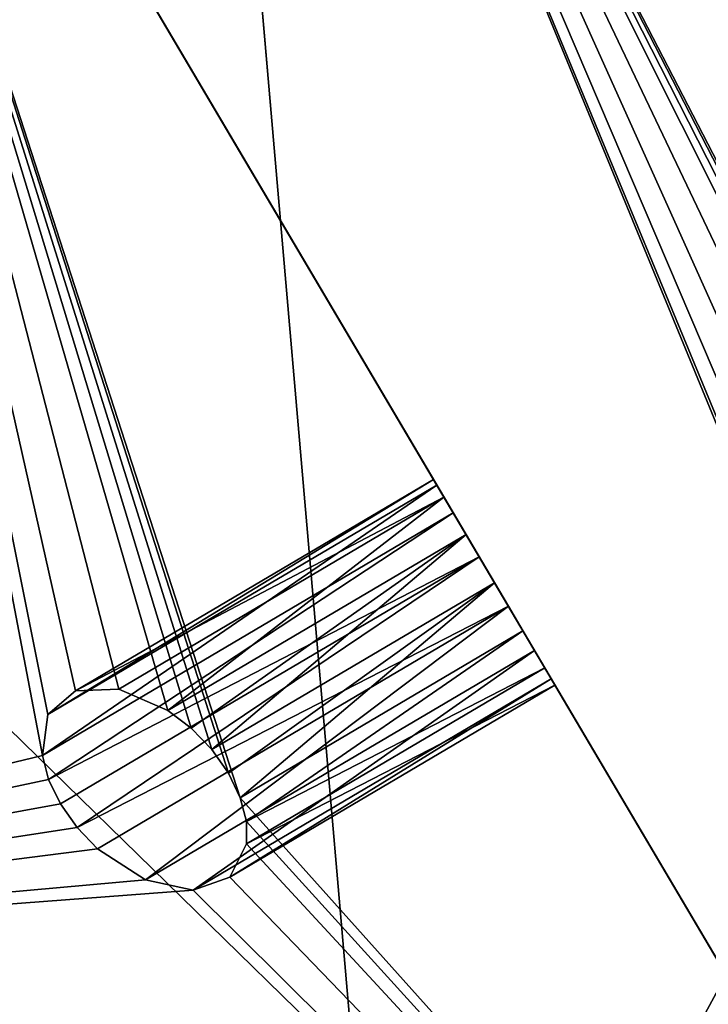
# Model space of a CAD drawing. Extents: x 0.3 to 17.2, y 0.3 to 17.2.
# Tile 37 of 256: x 3.212 to 3.381, y 3.474 to 3.716. Entities that reach past the tile are written whole.
import ezdxf

# ---------------------------------------------------------------- set-up
doc = ezdxf.new("R2010")
doc.units = 0
doc.header["$MEASUREMENT"] = 0
doc.layers.get('0').update_dxf_attribs({"linetype": 'CONTINUOUS'})

# ---------------------------------------------------------------- blocks, each defined once
blk = doc.blocks.new('LUXORE_PLAFON_STL_1')
at = {"color": 0}
for p, q in [((3.05075, 4.04851, -5.52772), (3.54152, 3.21746, -1.71085)), ((3.05075, 4.04851, -5.52772), (3.54152, 3.21746, -1.71085)), ((3.11415, 3.9411, -1.82259), (3.60134, 3.1161, -1.82259)), ((3.60134, 3.1161, -1.78322), (3.11415, 3.9411, -1.78322)), ((3.11415, 3.9411, -1.82259), (3.60134, 3.1161, -1.82259)), ((3.60134, 3.1161, -1.78322), (3.11415, 3.9411, -1.78322)), ((3.25334, 3.93281, -5.33469), (3.30521, 3.33302, -4.95028)), ((3.25334, 3.93281, -5.33469), (3.30521, 3.33302, -4.95028)), ((3.15335, 3.87478, -1.51782), (3.54152, 3.21746, -1.71085)), ((3.15335, 3.87478, -1.51782), (3.54152, 3.21746, -1.71085)), ((3.31471, 3.60153, -1.76968), (3.21931, 3.54519, -1.76968)), ((3.31471, 3.60153, -1.76968), (3.21931, 3.54519, -1.76968)), ((3.31389, 3.60292, -1.75564), (3.22606, 3.55106, -1.75564)), ((3.31389, 3.60292, -1.75564), (3.22606, 3.55106, -1.75564)), ((3.31648, 3.59854, -1.74245), (3.31389, 3.60292, -1.75564)), ((3.31389, 3.60292, -1.75564), (3.31471, 3.60153, -1.76968)), ((3.31389, 3.60292, -1.75564), (3.31471, 3.60153, -1.76968)), ((3.31648, 3.59854, -1.74245), (3.31389, 3.60292, -1.75564)), ((3.31471, 3.60153, -1.76968), (3.31876, 3.59468, -1.78136)), ((3.31471, 3.60153, -1.76968), (3.31876, 3.59468, -1.78136)), ((3.31648, 3.59854, -1.74245), (3.2367, 3.55142, -1.74245)), ((3.31648, 3.59854, -1.74245), (3.2367, 3.55142, -1.74245)), ((3.32189, 3.58938, -1.73315), (3.31648, 3.59854, -1.74245)), ((3.32189, 3.58938, -1.73315), (3.31648, 3.59854, -1.74245)), ((3.31876, 3.59468, -1.78136), (3.21798, 3.53516, -1.78136)), ((3.31876, 3.59468, -1.78136), (3.21798, 3.53516, -1.78136)), ((3.31876, 3.59468, -1.78136), (3.2195, 3.52928, -1.78544)), ((3.31876, 3.59468, -1.78136), (3.2195, 3.52928, -1.78544)), ((3.31876, 3.59468, -1.78136), (3.3251, 3.58393, -1.788)), ((3.31876, 3.59468, -1.78136), (3.3251, 3.58393, -1.788)), ((3.32189, 3.58938, -1.73315), (3.24877, 3.54621, -1.73315)), ((3.32189, 3.58938, -1.73315), (3.24877, 3.54621, -1.73315)), ((3.25448, 3.54183, -1.73066), (3.32189, 3.58938, -1.73315)), ((3.25448, 3.54183, -1.73066), (3.32189, 3.58938, -1.73315)), ((3.25953, 3.5366, -1.72985), (3.32189, 3.58938, -1.73315)), ((3.25953, 3.5366, -1.72985), (3.32189, 3.58938, -1.73315)), ((3.32888, 3.57755, -1.72985), (3.32189, 3.58938, -1.73315)), ((3.32888, 3.57755, -1.72985), (3.32189, 3.58938, -1.73315)), ((3.2195, 3.52928, -1.78544), (3.3251, 3.58393, -1.788)), ((3.2195, 3.52928, -1.78544), (3.3251, 3.58393, -1.788)), ((3.22238, 3.52327, -1.788), (3.3251, 3.58393, -1.788)), ((3.22238, 3.52327, -1.788), (3.3251, 3.58393, -1.788)), ((3.22647, 3.51748, -1.7889), (3.3251, 3.58393, -1.788)), ((3.22647, 3.51748, -1.7889), (3.3251, 3.58393, -1.788)), ((3.3251, 3.58393, -1.788), (3.33229, 3.57177, -1.78808)), ((3.3251, 3.58393, -1.788), (3.33229, 3.57177, -1.78808)), ((3.32888, 3.57755, -1.72985), (3.25953, 3.5366, -1.72985)), ((3.32888, 3.57755, -1.72985), (3.25953, 3.5366, -1.72985)), ((3.26361, 3.53081, -1.73075), (3.32888, 3.57755, -1.72985)), ((3.26361, 3.53081, -1.73075), (3.32888, 3.57755, -1.72985)), ((3.26649, 3.5248, -1.73331), (3.32888, 3.57755, -1.72985)), ((3.26649, 3.5248, -1.73331), (3.32888, 3.57755, -1.72985)), ((3.33584, 3.56575, -1.73331), (3.32888, 3.57755, -1.72985)), ((3.33584, 3.56575, -1.73331), (3.32888, 3.57755, -1.72985)), ((3.22647, 3.51748, -1.7889), (3.33229, 3.57177, -1.78808)), ((3.22647, 3.51748, -1.7889), (3.33229, 3.57177, -1.78808)), ((3.23151, 3.51225, -1.78808), (3.33229, 3.57177, -1.78808)), ((3.23151, 3.51225, -1.78808), (3.33229, 3.57177, -1.78808)), ((3.33229, 3.57177, -1.78808), (3.33867, 3.56096, -1.78159)), ((3.33229, 3.57177, -1.78808), (3.33867, 3.56096, -1.78159)), ((3.26649, 3.5248, -1.73331), (3.33584, 3.56575, -1.73331)), ((3.26649, 3.5248, -1.73331), (3.33584, 3.56575, -1.73331)), ((3.26801, 3.51892, -1.73739), (3.33584, 3.56575, -1.73331)), ((3.26801, 3.51892, -1.73739), (3.33584, 3.56575, -1.73331)), ((3.34119, 3.55669, -1.74275), (3.33584, 3.56575, -1.73331)), ((3.34119, 3.55669, -1.74275), (3.33584, 3.56575, -1.73331)), ((3.24327, 3.50461, -1.78159), (3.33867, 3.56096, -1.78159)), ((3.24327, 3.50461, -1.78159), (3.33867, 3.56096, -1.78159)), ((3.33867, 3.56096, -1.78159), (3.34279, 3.55398, -1.77001)), ((3.33867, 3.56096, -1.78159), (3.34279, 3.55398, -1.77001)), ((3.26801, 3.51892, -1.73739), (3.34119, 3.55669, -1.74275)), ((3.26801, 3.51892, -1.73739), (3.34119, 3.55669, -1.74275)), ((3.26808, 3.51351, -1.74275), (3.34119, 3.55669, -1.74275)), ((3.26808, 3.51351, -1.74275), (3.34119, 3.55669, -1.74275)), ((3.3437, 3.55244, -1.75599), (3.34119, 3.55669, -1.74275)), ((3.3437, 3.55244, -1.75599), (3.34119, 3.55669, -1.74275)), ((3.25496, 3.50212, -1.77001), (3.34279, 3.55398, -1.77001)), ((3.25496, 3.50212, -1.77001), (3.34279, 3.55398, -1.77001)), ((3.34279, 3.55398, -1.77001), (3.3437, 3.55244, -1.75599)), ((3.34279, 3.55398, -1.77001), (3.3437, 3.55244, -1.75599)), ((3.21931, 3.54519, -1.76968), (3.22606, 3.55106, -1.75564)), ((3.21931, 3.54519, -1.76968), (3.22606, 3.55106, -1.75564)), ((3.22606, 3.55106, -1.75564), (3.2367, 3.55142, -1.74245)), ((3.22606, 3.55106, -1.75564), (3.2367, 3.55142, -1.74245)), ((3.2367, 3.55142, -1.74245), (3.24877, 3.54621, -1.73315)), ((3.2367, 3.55142, -1.74245), (3.24877, 3.54621, -1.73315)), ((3.26392, 3.50533, -1.75599), (3.3437, 3.55244, -1.75599)), ((3.26392, 3.50533, -1.75599), (3.3437, 3.55244, -1.75599)), ((3.24877, 3.54621, -1.73315), (3.25448, 3.54183, -1.73066)), ((3.24877, 3.54621, -1.73315), (3.25448, 3.54183, -1.73066)), ((3.21798, 3.53516, -1.78136), (3.21931, 3.54519, -1.76968)), ((3.21798, 3.53516, -1.78136), (3.21931, 3.54519, -1.76968)), ((3.25448, 3.54183, -1.73066), (3.25953, 3.5366, -1.72985)), ((3.25448, 3.54183, -1.73066), (3.25953, 3.5366, -1.72985)), ((3.25953, 3.5366, -1.72985), (3.26361, 3.53081, -1.73075)), ((3.25953, 3.5366, -1.72985), (3.26361, 3.53081, -1.73075)), ((3.2195, 3.52928, -1.78544), (3.21798, 3.53516, -1.78136)), ((3.2195, 3.52928, -1.78544), (3.21798, 3.53516, -1.78136)), ((3.26361, 3.53081, -1.73075), (3.26649, 3.5248, -1.73331)), ((3.26361, 3.53081, -1.73075), (3.26649, 3.5248, -1.73331)), ((3.22238, 3.52327, -1.788), (3.2195, 3.52928, -1.78544)), ((3.22238, 3.52327, -1.788), (3.2195, 3.52928, -1.78544)), ((3.26649, 3.5248, -1.73331), (3.26801, 3.51892, -1.73739)), ((3.26649, 3.5248, -1.73331), (3.26801, 3.51892, -1.73739)), ((3.22647, 3.51748, -1.7889), (3.22238, 3.52327, -1.788)), ((3.22647, 3.51748, -1.7889), (3.22238, 3.52327, -1.788)), ((3.26801, 3.51892, -1.73739), (3.26808, 3.51351, -1.74275)), ((3.26801, 3.51892, -1.73739), (3.26808, 3.51351, -1.74275)), ((3.23151, 3.51225, -1.78808), (3.22647, 3.51748, -1.7889)), ((3.23151, 3.51225, -1.78808), (3.22647, 3.51748, -1.7889)), ((3.24327, 3.50461, -1.78159), (3.23151, 3.51225, -1.78808)), ((3.24327, 3.50461, -1.78159), (3.23151, 3.51225, -1.78808)), ((3.26808, 3.51351, -1.74275), (3.26392, 3.50533, -1.75599)), ((3.26808, 3.51351, -1.74275), (3.26392, 3.50533, -1.75599)), ((3.25496, 3.50212, -1.77001), (3.24327, 3.50461, -1.78159)), ((3.25496, 3.50212, -1.77001), (3.24327, 3.50461, -1.78159)), ((3.26392, 3.50533, -1.75599), (3.25496, 3.50212, -1.77001)), ((3.26392, 3.50533, -1.75599), (3.25496, 3.50212, -1.77001))]:
    blk.add_line(p, q, dxfattribs=at)
mesh = blk.add_polyface(dxfattribs=at)
corners = [(1.90166, 9.4846, -1.84228), (1.90166, 7.94244, -1.84228), (1.85836, 8.71352, -1.84228), (2.03103, 10.24599, -1.84228), (2.03103, 7.18105, -1.84228), (2.24483, 10.98811, -1.84228), (2.14824, 9.09775, -1.84228), (2.23745, 9.86102, -1.84228), (2.41467, 10.60876, -1.84228), (2.54037, 11.70162, -1.84228), (2.6775, 11.33088, -1.84228), (2.91395, 12.37755, -1.84228), (3.02239, 12.0176, -1.84228), (3.36085, 13.00741, -1.84228), (3.44466, 12.65964, -1.84228), (3.87547, 13.58327, -1.84228), (3.93862, 13.24831, -1.84228), (4.45133, 14.09788, -1.84228), (4.49758, 13.77566, -1.84228), (5.08119, 14.54479, -1.84228), (5.11398, 14.23456, -1.84228), (5.75712, 14.91837, -1.84228), (5.77948, 14.61879, -1.84228), (6.47063, 15.21391, -1.84228), (6.4851, 14.92316, -1.84228), (7.21275, 15.42771, -1.84228), (7.22127, 15.14356, -1.84228), (7.97414, 15.55708, -1.84228), (7.97806, 15.277, -1.84228), (8.74522, 15.60038, -1.84228), (8.74522, 15.32168, -1.84228), (9.5163, 15.55708, -1.84228), (9.51238, 15.277, -1.84228), (10.26917, 15.14356, -1.84228), (10.27769, 15.42771, -1.84228), (11.00534, 14.92316, -1.84228), (11.0198, 15.21391, -1.84228), (11.71096, 14.61879, -1.84228), (11.73332, 14.91837, -1.84228), (12.37646, 14.23456, -1.84228), (12.40925, 14.54479, -1.84228), (12.99286, 13.77566, -1.84228), (13.03911, 14.09788, -1.84228), (13.55182, 13.24831, -1.84228), (13.61496, 13.58327, -1.84228), (14.04578, 12.65964, -1.84228), (14.12958, 13.00741, -1.84228), (14.46805, 12.0176, -1.84228), (14.57649, 12.37755, -1.84228), (14.81294, 11.33088, -1.84228), (14.95007, 11.70162, -1.84228), (15.07577, 10.60876, -1.84228), (15.24561, 10.98811, -1.84228), (15.25298, 9.86102, -1.84228), (15.45941, 10.24599, -1.84228), (15.3422, 9.09775, -1.84228), (15.3422, 8.32929, -1.84228), (2.14824, 8.32929, -1.84228), (2.24483, 6.43893, -1.84228), (2.23745, 7.56603, -1.84228), (2.41467, 6.81828, -1.84228), (2.54037, 5.72542, -1.84228), (2.6775, 6.09616, -1.84228), (2.91395, 5.04949, -1.84228), (3.02239, 5.40944, -1.84228), (3.36085, 4.41963, -1.84228), (3.44466, 4.7674, -1.84228), (3.87547, 3.84377, -1.84228), (3.93862, 4.17873, -1.84228), (4.45133, 3.32916, -1.84228), (4.49758, 3.65138, -1.84228), (5.08119, 2.88225, -1.84228), (5.11398, 3.19248, -1.84228), (5.75712, 2.50867, -1.84228), (5.77948, 2.80825, -1.84228), (6.47063, 2.21313, -1.84228), (6.4851, 2.50388, -1.84228), (7.21275, 1.99933, -1.84228), (7.22127, 2.28349, -1.84228), (7.97414, 1.86996, -1.84228), (7.97806, 2.15004, -1.84228), (8.74522, 1.82666, -1.84228), (8.74522, 2.10536, -1.84228), (9.51238, 2.15004, -1.84228), (9.5163, 1.86996, -1.84228), (10.26917, 2.28349, -1.84228), (10.27769, 1.99933, -1.84228), (11.00534, 2.50388, -1.84228), (11.0198, 2.21313, -1.84228), (11.71096, 2.80825, -1.84228), (11.73332, 2.50867, -1.84228), (12.37646, 3.19248, -1.84228), (12.40925, 2.88225, -1.84228), (12.99286, 3.65138, -1.84228), (13.03911, 3.32916, -1.84228), (13.55182, 4.17873, -1.84228), (13.61496, 3.84377, -1.84228), (14.04578, 4.7674, -1.84228), (14.12958, 4.41963, -1.84228), (14.46805, 5.40944, -1.84228), (14.57649, 5.04949, -1.84228), (14.81294, 6.09616, -1.84228), (14.95007, 5.72542, -1.84228), (15.07577, 6.81828, -1.84228), (15.24561, 6.43893, -1.84228), (15.25298, 7.56603, -1.84228), (15.45941, 7.18105, -1.84228), (15.58878, 9.4846, -1.84228), (15.58878, 7.94244, -1.84228), (15.63208, 8.71352, -1.84228)]
mesh.append_faces([[corners[k] for k in face] for face in [(0, 1, 2), (108, 107, 109)]], dxfattribs={"vtx0": -1, "color": 0})
mesh.append_faces([[corners[k] for k in face] for face in [(1, 3, 4), (6, 5, 7), (7, 5, 8), (8, 9, 10), (10, 11, 12), (12, 13, 14), (14, 15, 16), (16, 17, 18), (18, 19, 20), (20, 21, 22), (22, 23, 24), (24, 25, 26), (26, 27, 28), (28, 29, 30), (30, 31, 32), (32, 31, 33), (33, 34, 35), (35, 36, 37), (37, 38, 39), (39, 40, 41), (41, 42, 43), (43, 44, 45), (45, 46, 47), (47, 48, 49), (49, 50, 51), (51, 52, 53), (53, 54, 55), (55, 54, 56), (4, 57, 58), (57, 4, 6), (58, 60, 61), (61, 62, 63), (63, 64, 65), (65, 66, 67), (67, 68, 69), (69, 70, 71), (71, 72, 73), (73, 74, 75), (75, 76, 77), (77, 78, 79), (79, 80, 81), (81, 83, 84), (84, 85, 86), (86, 87, 88), (88, 89, 90), (90, 91, 92), (92, 93, 94), (94, 95, 96), (96, 97, 98), (98, 99, 100), (100, 101, 102), (102, 103, 104), (104, 105, 106), (106, 107, 108)]], dxfattribs={"vtx0": -1, "vtx1": -1, "color": 0})
mesh.append_faces([[corners[k] for k in face] for face in [(4, 5, 6), (106, 56, 54)]], dxfattribs={"vtx0": -1, "vtx1": -1, "vtx2": -1, "color": 0})
mesh.append_faces([[corners[k] for k in face] for face in [(1, 0, 3), (4, 3, 5), (8, 5, 9), (10, 9, 11), (12, 11, 13), (14, 13, 15), (16, 15, 17), (18, 17, 19), (20, 19, 21), (22, 21, 23), (24, 23, 25), (26, 25, 27), (28, 27, 29), (30, 29, 31), (33, 31, 34), (35, 34, 36), (37, 36, 38), (39, 38, 40), (41, 40, 42), (43, 42, 44), (45, 44, 46), (47, 46, 48), (49, 48, 50), (51, 50, 52), (53, 52, 54), (58, 57, 59), (58, 59, 60), (61, 60, 62), (63, 62, 64), (65, 64, 66), (67, 66, 68), (69, 68, 70), (71, 70, 72), (73, 72, 74), (75, 74, 76), (77, 76, 78), (79, 78, 80), (81, 80, 82), (81, 82, 83), (84, 83, 85), (86, 85, 87), (88, 87, 89), (90, 89, 91), (92, 91, 93), (94, 93, 95), (96, 95, 97), (98, 97, 99), (100, 99, 101), (102, 101, 103), (104, 103, 105), (106, 105, 56), (106, 54, 107)]], dxfattribs={"vtx0": -1, "vtx2": -1, "color": 0})
mesh = blk.add_polyface(dxfattribs=at)
corners = [(1.90166, 7.94244, -1.82259), (1.90166, 9.4846, -1.82259), (1.85836, 8.71352, -1.82259), (2.03103, 7.18105, -1.82259), (2.03103, 10.24599, -1.82259), (2.24483, 6.43893, -1.82259), (2.14824, 8.32929, -1.82259), (2.23745, 7.56603, -1.82259), (2.41467, 6.81828, -1.82259), (2.54037, 5.72542, -1.82259), (2.6775, 6.09616, -1.82259), (2.91395, 5.04949, -1.82259), (3.02239, 5.40944, -1.82259), (3.36085, 4.41963, -1.82259), (3.44466, 4.7674, -1.82259), (3.87547, 3.84377, -1.82259), (3.93862, 4.17873, -1.82259), (4.45133, 3.32916, -1.82259), (4.49758, 3.65138, -1.82259), (5.08119, 2.88225, -1.82259), (5.11398, 3.19248, -1.82259), (5.75712, 2.50867, -1.82259), (5.77948, 2.80825, -1.82259), (6.47063, 2.21313, -1.82259), (6.4851, 2.50388, -1.82259), (7.21275, 1.99933, -1.82259), (7.22127, 2.28349, -1.82259), (7.97414, 1.86996, -1.82259), (7.97806, 2.15004, -1.82259), (8.74522, 1.82666, -1.82259), (8.74522, 2.10536, -1.82259), (9.5163, 1.86996, -1.82259), (9.51238, 2.15004, -1.82259), (10.26917, 2.28349, -1.82259), (10.27769, 1.99933, -1.82259), (11.00534, 2.50388, -1.82259), (11.0198, 2.21313, -1.82259), (11.71096, 2.80825, -1.82259), (11.73332, 2.50867, -1.82259), (12.37646, 3.19248, -1.82259), (12.40925, 2.88225, -1.82259), (12.99286, 3.65138, -1.82259), (13.03911, 3.32916, -1.82259), (13.55182, 4.17873, -1.82259), (13.61496, 3.84377, -1.82259), (14.04578, 4.7674, -1.82259), (14.12958, 4.41963, -1.82259), (14.46805, 5.40944, -1.82259), (14.57649, 5.04949, -1.82259), (14.81294, 6.09616, -1.82259), (14.95007, 5.72542, -1.82259), (15.07577, 6.81828, -1.82259), (15.24561, 6.43893, -1.82259), (15.25298, 7.56603, -1.82259), (15.45941, 7.18105, -1.82259), (15.3422, 8.32929, -1.82259), (15.3422, 9.09775, -1.82259), (2.14824, 9.09775, -1.82259), (2.24483, 10.98811, -1.82259), (2.23745, 9.86102, -1.82259), (2.41467, 10.60876, -1.82259), (2.54037, 11.70162, -1.82259), (2.6775, 11.33088, -1.82259), (2.91395, 12.37755, -1.82259), (3.02239, 12.0176, -1.82259), (3.36085, 13.00741, -1.82259), (3.44466, 12.65964, -1.82259), (3.87547, 13.58327, -1.82259), (3.93862, 13.24831, -1.82259), (4.45133, 14.09788, -1.82259), (4.49758, 13.77566, -1.82259), (5.08119, 14.54479, -1.82259), (5.11398, 14.23456, -1.82259), (5.75712, 14.91837, -1.82259), (5.77948, 14.61879, -1.82259), (6.47063, 15.21391, -1.82259), (6.4851, 14.92316, -1.82259), (7.21275, 15.42771, -1.82259), (7.22127, 15.14356, -1.82259), (7.97414, 15.55708, -1.82259), (7.97806, 15.277, -1.82259), (8.74522, 15.60038, -1.82259), (8.74522, 15.32168, -1.82259), (9.51238, 15.277, -1.82259), (9.5163, 15.55708, -1.82259), (10.26917, 15.14356, -1.82259), (10.27769, 15.42771, -1.82259), (11.00534, 14.92316, -1.82259), (11.0198, 15.21391, -1.82259), (11.71096, 14.61879, -1.82259), (11.73332, 14.91837, -1.82259), (12.37646, 14.23456, -1.82259), (12.40925, 14.54479, -1.82259), (12.99286, 13.77566, -1.82259), (13.03911, 14.09788, -1.82259), (13.55182, 13.24831, -1.82259), (13.61496, 13.58327, -1.82259), (14.04578, 12.65964, -1.82259), (14.12958, 13.00741, -1.82259), (14.46805, 12.0176, -1.82259), (14.57649, 12.37755, -1.82259), (14.81294, 11.33088, -1.82259), (14.95007, 11.70162, -1.82259), (15.07577, 10.60876, -1.82259), (15.24561, 10.98811, -1.82259), (15.25298, 9.86102, -1.82259), (15.45941, 10.24599, -1.82259), (15.58878, 7.94244, -1.82259), (15.58878, 9.4846, -1.82259), (15.63208, 8.71352, -1.82259)]
mesh.append_faces([[corners[k] for k in face] for face in [(0, 1, 2), (108, 107, 109)]], dxfattribs={"vtx0": -1, "color": 0})
mesh.append_faces([[corners[k] for k in face] for face in [(1, 3, 4), (6, 5, 7), (7, 5, 8), (8, 9, 10), (10, 11, 12), (12, 13, 14), (14, 15, 16), (16, 17, 18), (18, 19, 20), (20, 21, 22), (22, 23, 24), (24, 25, 26), (26, 27, 28), (28, 29, 30), (30, 31, 32), (32, 31, 33), (33, 34, 35), (35, 36, 37), (37, 38, 39), (39, 40, 41), (41, 42, 43), (43, 44, 45), (45, 46, 47), (47, 48, 49), (49, 50, 51), (51, 52, 53), (53, 54, 55), (55, 54, 56), (4, 57, 58), (57, 4, 6), (58, 60, 61), (61, 62, 63), (63, 64, 65), (65, 66, 67), (67, 68, 69), (69, 70, 71), (71, 72, 73), (73, 74, 75), (75, 76, 77), (77, 78, 79), (79, 80, 81), (81, 83, 84), (84, 85, 86), (86, 87, 88), (88, 89, 90), (90, 91, 92), (92, 93, 94), (94, 95, 96), (96, 97, 98), (98, 99, 100), (100, 101, 102), (102, 103, 104), (104, 105, 106), (106, 107, 108)]], dxfattribs={"vtx0": -1, "vtx1": -1, "color": 0})
mesh.append_faces([[corners[k] for k in face] for face in [(4, 5, 6), (106, 56, 54)]], dxfattribs={"vtx0": -1, "vtx1": -1, "vtx2": -1, "color": 0})
mesh.append_faces([[corners[k] for k in face] for face in [(1, 0, 3), (4, 3, 5), (8, 5, 9), (10, 9, 11), (12, 11, 13), (14, 13, 15), (16, 15, 17), (18, 17, 19), (20, 19, 21), (22, 21, 23), (24, 23, 25), (26, 25, 27), (28, 27, 29), (30, 29, 31), (33, 31, 34), (35, 34, 36), (37, 36, 38), (39, 38, 40), (41, 40, 42), (43, 42, 44), (45, 44, 46), (47, 46, 48), (49, 48, 50), (51, 50, 52), (53, 52, 54), (58, 57, 59), (58, 59, 60), (61, 60, 62), (63, 62, 64), (65, 64, 66), (67, 66, 68), (69, 68, 70), (71, 70, 72), (73, 72, 74), (75, 74, 76), (77, 76, 78), (79, 78, 80), (81, 80, 82), (81, 82, 83), (84, 83, 85), (86, 85, 87), (88, 87, 89), (90, 89, 91), (92, 91, 93), (94, 93, 95), (96, 95, 97), (98, 97, 99), (100, 99, 101), (102, 101, 103), (104, 103, 105), (106, 105, 56), (106, 54, 107)]], dxfattribs={"vtx0": -1, "vtx2": -1, "color": 0})
mesh = blk.add_polyface(dxfattribs=at)
corners = [(3.05075, 4.04851, -5.52772), (2.88932, 4.32187, -5.2968), (2.89023, 4.32033, -5.28278), (2.88521, 4.32885, -5.30838), (2.87882, 4.33966, -5.31488), (2.66258, 4.70583, -5.33469), (2.87164, 4.35182, -5.31479), (2.86529, 4.36257, -5.30815), (2.86125, 4.36942, -5.29647), (2.86042, 4.37081, -5.28243), (3.54152, 3.21746, -1.71085), (3.34279, 3.55398, -1.77001), (3.3437, 3.55244, -1.75599), (3.33867, 3.56096, -1.78159), (3.33229, 3.57177, -1.78808), (3.3251, 3.58393, -1.788), (3.31876, 3.59468, -1.78136), (3.31471, 3.60153, -1.76968), (3.31389, 3.60292, -1.75564), (3.15335, 3.87478, -1.51782), (2.88238, 4.33364, -5.2601), (2.87541, 4.34544, -5.25664), (2.88773, 4.32458, -5.26954), (2.86842, 4.35727, -5.25994), (2.86301, 4.36643, -5.26925), (3.33584, 3.56575, -1.73331), (3.34119, 3.55669, -1.74275), (3.32888, 3.57755, -1.72985), (3.32189, 3.58938, -1.73315), (3.31648, 3.59854, -1.74245)]
mesh.append_faces([[corners[k] for k in face] for face in [(1, 0, 3), (3, 0, 4), (4, 5, 6), (6, 5, 7), (7, 5, 8), (8, 5, 9), (11, 0, 13), (13, 0, 14), (14, 0, 15), (15, 0, 16), (16, 0, 17), (17, 0, 18), (19, 21, 5), (20, 0, 22), (22, 0, 2), (10, 25, 19), (25, 10, 26), (26, 10, 12)]], dxfattribs={"vtx0": -1, "vtx1": -1, "color": 0})
mesh.append_faces([[corners[k] for k in face] for face in [(18, 0, 19), (19, 0, 20)]], dxfattribs={"vtx0": -1, "vtx1": -1, "vtx2": -1, "color": 0})
mesh.append_faces([[corners[k] for k in face] for face in [(0, 1, 2), (4, 0, 5), (10, 11, 12), (11, 10, 0), (19, 20, 21), (5, 21, 23), (5, 23, 24), (5, 24, 9), (19, 25, 27), (19, 27, 28), (19, 28, 29), (19, 29, 18)]], dxfattribs={"vtx0": -1, "vtx2": -1, "color": 0})
mesh = blk.add_polyface(dxfattribs=at)
corners = [(3.0454, 4.19705, -5.15748), (3.58889, 3.58889, -5.19685), (3.58889, 3.58889, -5.15748), (3.0454, 4.19705, -5.19685)]
mesh.append_faces([[corners[k] for k in face] for face in [(0, 1, 2), (1, 0, 3)]], dxfattribs={"vtx0": -1, "color": 0})
mesh = blk.add_polyface(dxfattribs=at)
corners = [(3.54152, 3.21746, -1.71085), (2.63405, 4.10448, -4.95028), (3.05075, 4.04851, -5.52772), (3.00114, 3.48285, -2.09526)]
mesh.append_faces([[corners[k] for k in face] for face in [(0, 1, 2), (1, 0, 3)]], dxfattribs={"vtx0": -1, "color": 0})
mesh = blk.add_polyface(dxfattribs=at)
corners = [(3.11415, 3.9411, -1.78322), (3.60134, 3.1161, -1.82259), (3.60134, 3.1161, -1.78322), (3.11415, 3.9411, -1.82259)]
mesh.append_faces([[corners[k] for k in face] for face in [(0, 1, 2), (1, 0, 3)]], dxfattribs={"vtx0": -1, "color": 0})
mesh = blk.add_polyface(dxfattribs=at)
corners = [(3.8505, 3.17458, -1.51782), (3.30521, 3.33302, -4.95028), (3.75189, 2.76587, -2.09526), (3.25334, 3.93281, -5.33469)]
mesh.append_faces([[corners[k] for k in face] for face in [(0, 1, 2), (1, 0, 3)]], dxfattribs={"vtx0": -1, "color": 0})
mesh = blk.add_polyface(dxfattribs=at)
corners = [(3.72566, 3.33309, -5.52772), (3.52924, 3.5825, -5.2968), (3.53034, 3.58109, -5.28278), (3.52423, 3.58886, -5.30838), (3.51646, 3.59872, -5.31488), (3.25334, 3.93281, -5.33469), (3.50772, 3.60982, -5.31479), (3.5, 3.61962, -5.30815), (3.49507, 3.62588, -5.29647), (3.49407, 3.62715, -5.28243), (4.32282, 2.57487, -1.71085), (4.08101, 2.8819, -1.77001), (4.08211, 2.8805, -1.75599), (4.076, 2.88826, -1.78159), (4.06823, 2.89812, -1.78808), (4.05949, 2.90923, -1.788), (4.05177, 2.91903, -1.78136), (4.04684, 2.92528, -1.76968), (4.04584, 2.92655, -1.75564), (3.8505, 3.17458, -1.51782), (3.52078, 3.59323, -5.2601), (3.5123, 3.604, -5.25664), (3.52729, 3.58497, -5.26954), (3.5038, 3.61479, -5.25994), (3.49722, 3.62315, -5.26925), (4.07255, 2.89264, -1.73331), (4.07906, 2.88437, -1.74275), (4.06407, 2.9034, -1.72985), (4.05557, 2.9142, -1.73315), (4.04899, 2.92255, -1.74245)]
mesh.append_faces([[corners[k] for k in face] for face in [(1, 0, 3), (3, 0, 4), (4, 5, 6), (6, 5, 7), (7, 5, 8), (8, 5, 9), (11, 0, 13), (13, 0, 14), (14, 0, 15), (15, 0, 16), (16, 0, 17), (17, 0, 18), (19, 21, 5), (20, 0, 22), (22, 0, 2), (10, 25, 19), (25, 10, 26), (26, 10, 12)]], dxfattribs={"vtx0": -1, "vtx1": -1, "color": 0})
mesh.append_faces([[corners[k] for k in face] for face in [(18, 0, 19), (19, 0, 20)]], dxfattribs={"vtx0": -1, "vtx1": -1, "vtx2": -1, "color": 0})
mesh.append_faces([[corners[k] for k in face] for face in [(0, 1, 2), (4, 0, 5), (10, 11, 12), (11, 10, 0), (19, 20, 21), (5, 21, 23), (5, 23, 24), (5, 24, 9), (19, 25, 27), (19, 27, 28), (19, 28, 29), (19, 29, 18)]], dxfattribs={"vtx0": -1, "vtx2": -1, "color": 0})
mesh = blk.add_polyface(dxfattribs=at)
corners = [(3.30521, 3.33302, -4.95028), (3.43244, 3.51623, -5.26418), (3.72566, 3.33309, -5.52772), (3.42751, 3.51978, -5.2601), (3.42295, 3.52464, -5.25754), (3.41903, 3.53054, -5.25664), (3.41598, 3.53714, -5.25745), (3.25334, 3.93281, -5.33469), (3.43746, 3.51422, -5.26954), (3.41397, 3.54404, -5.25994), (3.41347, 3.55719, -5.26925), (3.41766, 3.56697, -5.28243), (3.42558, 3.57114, -5.29647), (3.44881, 3.55445, -5.31569), (3.45187, 3.54785, -5.31488), (3.45473, 3.53413, -5.30838), (3.45283, 3.52232, -5.2968), (3.44659, 3.51513, -5.28278), (3.44489, 3.56035, -5.31479), (3.44034, 3.56521, -5.31223), (3.4354, 3.56875, -5.30815)]
mesh.append_faces([[corners[k] for k in face] for face in [(0, 1, 2), (1, 0, 3), (3, 0, 4), (4, 0, 5), (5, 0, 6), (6, 7, 9), (9, 7, 10), (10, 7, 11), (11, 7, 12), (2, 13, 7), (13, 2, 14), (14, 2, 15), (15, 2, 16), (16, 2, 17), (17, 2, 8)]], dxfattribs={"vtx0": -1, "vtx1": -1, "color": 0})
mesh.append_faces([[corners[k] for k in face] for face in [(6, 0, 7), (2, 1, 8), (7, 13, 18), (7, 18, 19), (7, 19, 20), (7, 20, 12)]], dxfattribs={"vtx0": -1, "vtx2": -1, "color": 0})
mesh = blk.add_polyface(dxfattribs=at)
corners = [(3.54152, 3.21746, -1.71085), (3.25496, 3.50212, -1.77001), (3.00114, 3.48285, -2.09526), (3.26392, 3.50533, -1.75599), (3.26808, 3.51351, -1.74275), (3.26801, 3.51892, -1.73739), (3.26649, 3.5248, -1.73331), (3.15335, 3.87478, -1.51782), (3.26361, 3.53081, -1.73075), (3.25953, 3.5366, -1.72985), (3.25448, 3.54183, -1.73066), (3.24877, 3.54621, -1.73315), (3.2367, 3.55142, -1.74245), (3.21798, 3.53516, -1.78136), (3.2195, 3.52928, -1.78544), (3.22238, 3.52327, -1.788), (3.22647, 3.51748, -1.7889), (3.23151, 3.51225, -1.78808), (3.24327, 3.50461, -1.78159), (3.21931, 3.54519, -1.76968), (3.22606, 3.55106, -1.75564)]
mesh.append_faces([[corners[k] for k in face] for face in [(0, 1, 2), (1, 0, 3), (3, 0, 4), (4, 0, 5), (5, 0, 6), (6, 7, 8), (8, 7, 9), (9, 7, 10), (10, 7, 11), (11, 7, 12), (2, 13, 7), (13, 2, 14), (14, 2, 15), (15, 2, 16), (16, 2, 17), (17, 2, 18), (18, 2, 1)]], dxfattribs={"vtx0": -1, "vtx1": -1, "color": 0})
mesh.append_faces([[corners[k] for k in face] for face in [(6, 0, 7), (7, 13, 19), (7, 19, 20), (7, 20, 12)]], dxfattribs={"vtx0": -1, "vtx2": -1, "color": 0})
mesh = blk.add_polyface(dxfattribs=at)
corners = [(3.31471, 3.60153, -1.76968), (3.21798, 3.53516, -1.78136), (3.31876, 3.59468, -1.78136), (3.21931, 3.54519, -1.76968)]
mesh.append_faces([[corners[k] for k in face] for face in [(0, 1, 2), (1, 0, 3)]], dxfattribs={"vtx0": -1, "color": 0})
mesh = blk.add_polyface(dxfattribs=at)
corners = [(3.31389, 3.60292, -1.75564), (3.21931, 3.54519, -1.76968), (3.31471, 3.60153, -1.76968), (3.22606, 3.55106, -1.75564)]
mesh.append_faces([[corners[k] for k in face] for face in [(0, 1, 2), (1, 0, 3)]], dxfattribs={"vtx0": -1, "color": 0})
mesh = blk.add_polyface(dxfattribs=at)
corners = [(3.31648, 3.59854, -1.74245), (3.22606, 3.55106, -1.75564), (3.31389, 3.60292, -1.75564), (3.2367, 3.55142, -1.74245)]
mesh.append_faces([[corners[k] for k in face] for face in [(0, 1, 2), (1, 0, 3)]], dxfattribs={"vtx0": -1, "color": 0})
mesh = blk.add_polyface(dxfattribs=at)
corners = [(3.31648, 3.59854, -1.74245), (3.24877, 3.54621, -1.73315), (3.2367, 3.55142, -1.74245), (3.32189, 3.58938, -1.73315)]
mesh.append_faces([[corners[k] for k in face] for face in [(0, 1, 2), (1, 0, 3)]], dxfattribs={"vtx0": -1, "color": 0})
mesh = blk.add_polyface(dxfattribs=at)
corners = [(3.31876, 3.59468, -1.78136), (3.21798, 3.53516, -1.78136), (3.2195, 3.52928, -1.78544)]
mesh.append_faces([[corners[k] for k in face] for face in [(0, 1, 2)]], dxfattribs={"color": 0})
mesh = blk.add_polyface(dxfattribs=at)
corners = [(3.3251, 3.58393, -1.788), (3.31876, 3.59468, -1.78136), (3.2195, 3.52928, -1.78544)]
mesh.append_faces([[corners[k] for k in face] for face in [(0, 1, 2)]], dxfattribs={"color": 0})
mesh = blk.add_polyface(dxfattribs=at)
corners = [(3.32189, 3.58938, -1.73315), (3.25448, 3.54183, -1.73066), (3.24877, 3.54621, -1.73315)]
mesh.append_faces([[corners[k] for k in face] for face in [(0, 1, 2)]], dxfattribs={"color": 0})
mesh = blk.add_polyface(dxfattribs=at)
corners = [(3.32189, 3.58938, -1.73315), (3.25953, 3.5366, -1.72985), (3.25448, 3.54183, -1.73066)]
mesh.append_faces([[corners[k] for k in face] for face in [(0, 1, 2)]], dxfattribs={"color": 0})
mesh = blk.add_polyface(dxfattribs=at)
corners = [(3.32888, 3.57755, -1.72985), (3.25953, 3.5366, -1.72985), (3.32189, 3.58938, -1.73315)]
mesh.append_faces([[corners[k] for k in face] for face in [(0, 1, 2)]], dxfattribs={"color": 0})
mesh = blk.add_polyface(dxfattribs=at)
corners = [(3.3251, 3.58393, -1.788), (3.2195, 3.52928, -1.78544), (3.22238, 3.52327, -1.788)]
mesh.append_faces([[corners[k] for k in face] for face in [(0, 1, 2)]], dxfattribs={"color": 0})
mesh = blk.add_polyface(dxfattribs=at)
corners = [(3.3251, 3.58393, -1.788), (3.22238, 3.52327, -1.788), (3.22647, 3.51748, -1.7889)]
mesh.append_faces([[corners[k] for k in face] for face in [(0, 1, 2)]], dxfattribs={"color": 0})
mesh = blk.add_polyface(dxfattribs=at)
corners = [(3.33229, 3.57177, -1.78808), (3.3251, 3.58393, -1.788), (3.22647, 3.51748, -1.7889)]
mesh.append_faces([[corners[k] for k in face] for face in [(0, 1, 2)]], dxfattribs={"color": 0})
mesh = blk.add_polyface(dxfattribs=at)
corners = [(3.32888, 3.57755, -1.72985), (3.26361, 3.53081, -1.73075), (3.25953, 3.5366, -1.72985)]
mesh.append_faces([[corners[k] for k in face] for face in [(0, 1, 2)]], dxfattribs={"color": 0})
mesh = blk.add_polyface(dxfattribs=at)
corners = [(3.32888, 3.57755, -1.72985), (3.26649, 3.5248, -1.73331), (3.26361, 3.53081, -1.73075)]
mesh.append_faces([[corners[k] for k in face] for face in [(0, 1, 2)]], dxfattribs={"color": 0})
mesh = blk.add_polyface(dxfattribs=at)
corners = [(3.33584, 3.56575, -1.73331), (3.26649, 3.5248, -1.73331), (3.32888, 3.57755, -1.72985)]
mesh.append_faces([[corners[k] for k in face] for face in [(0, 1, 2)]], dxfattribs={"color": 0})
mesh = blk.add_polyface(dxfattribs=at)
corners = [(3.33229, 3.57177, -1.78808), (3.22647, 3.51748, -1.7889), (3.23151, 3.51225, -1.78808)]
mesh.append_faces([[corners[k] for k in face] for face in [(0, 1, 2)]], dxfattribs={"color": 0})
mesh = blk.add_polyface(dxfattribs=at)
corners = [(3.24327, 3.50461, -1.78159), (3.33229, 3.57177, -1.78808), (3.23151, 3.51225, -1.78808), (3.33867, 3.56096, -1.78159)]
mesh.append_faces([[corners[k] for k in face] for face in [(0, 1, 2), (1, 0, 3)]], dxfattribs={"vtx0": -1, "color": 0})
mesh = blk.add_polyface(dxfattribs=at)
corners = [(3.33584, 3.56575, -1.73331), (3.26801, 3.51892, -1.73739), (3.26649, 3.5248, -1.73331)]
mesh.append_faces([[corners[k] for k in face] for face in [(0, 1, 2)]], dxfattribs={"color": 0})
mesh = blk.add_polyface(dxfattribs=at)
corners = [(3.34119, 3.55669, -1.74275), (3.26801, 3.51892, -1.73739), (3.33584, 3.56575, -1.73331)]
mesh.append_faces([[corners[k] for k in face] for face in [(0, 1, 2)]], dxfattribs={"color": 0})
mesh = blk.add_polyface(dxfattribs=at)
corners = [(3.25496, 3.50212, -1.77001), (3.33867, 3.56096, -1.78159), (3.24327, 3.50461, -1.78159), (3.34279, 3.55398, -1.77001)]
mesh.append_faces([[corners[k] for k in face] for face in [(0, 1, 2), (1, 0, 3)]], dxfattribs={"vtx0": -1, "color": 0})
mesh = blk.add_polyface(dxfattribs=at)
corners = [(3.26808, 3.51351, -1.74275), (3.3437, 3.55244, -1.75599), (3.26392, 3.50533, -1.75599), (3.34119, 3.55669, -1.74275)]
mesh.append_faces([[corners[k] for k in face] for face in [(0, 1, 2), (1, 0, 3)]], dxfattribs={"vtx0": -1, "color": 0})
mesh = blk.add_polyface(dxfattribs=at)
corners = [(3.34119, 3.55669, -1.74275), (3.26808, 3.51351, -1.74275), (3.26801, 3.51892, -1.73739)]
mesh.append_faces([[corners[k] for k in face] for face in [(0, 1, 2)]], dxfattribs={"color": 0})
mesh = blk.add_polyface(dxfattribs=at)
corners = [(3.26392, 3.50533, -1.75599), (3.34279, 3.55398, -1.77001), (3.25496, 3.50212, -1.77001), (3.3437, 3.55244, -1.75599)]
mesh.append_faces([[corners[k] for k in face] for face in [(0, 1, 2), (1, 0, 3)]], dxfattribs={"vtx0": -1, "color": 0})

msp = doc.modelspace()

# ---------------------------------------------------------------- block references
at = {"color": 0}
msp.add_blockref('LUXORE_PLAFON_STL_1', (0, 0), dxfattribs=at)

doc.saveas('drawing.dxf')
